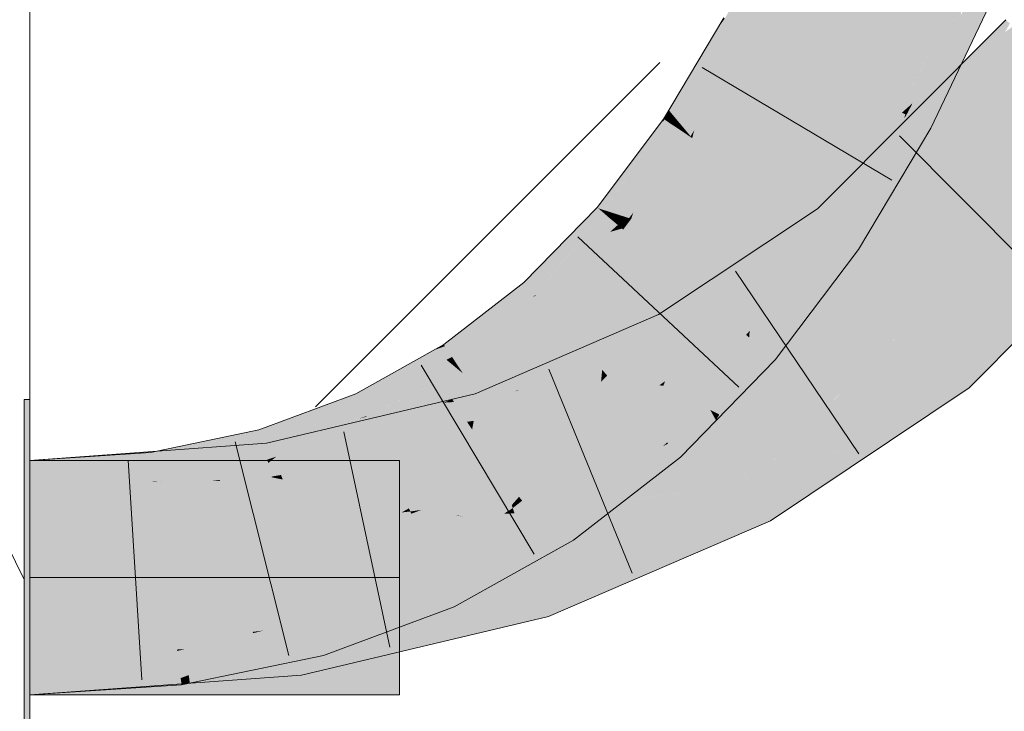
# Model space of a CAD drawing. Extents: x -620 to 3480, y 62 to 1102.
# Tile 207 of 256: x 245.592 to 246.641, y 771.112 to 771.85. Entities that reach past the tile are written whole.
import ezdxf
from ezdxf.lldxf.tags import DXFTag

# ---------------------------------------------------------------- set-up
doc = ezdxf.new("R2010")
doc.units = 0
doc.layers.get('0').update_dxf_attribs({"lineweight": 13})
doc.layers.add('E_Detail_Linie_Text_Bem', color=7, linetype='Continuous', lineweight=13)
for name, color, linetype, lineweight, true_color in [('E_Detail_Wandschraffur', 7, 'Continuous', 5, 0xc0c0c0), ('E_Leerrohr 25-A06G9STU8I', 7, 'Continuous', 9, 0xff8000), ('E_Leerrohr 25-Shading', 7, 'Continuous', 9, 0xff8000)]:
    doc.layers.add(name, color=color, linetype=linetype, lineweight=lineweight, true_color=true_color)
tags = doc.linetypes.add('fein_strichliert', pattern=[4, 1, -2, 1]).pattern_tags.tags
tags[8:9] = [DXFTag(74, 4), DXFTag(75, 0), DXFTag(340, '0'), DXFTag(46, 0.0), DXFTag(50, 0.0), DXFTag(44, 0.0), DXFTag(45, 0.0)]
tags[6:7] = [DXFTag(74, 4), DXFTag(75, 0), DXFTag(340, '0'), DXFTag(46, 0.0), DXFTag(50, 0.0), DXFTag(44, 0.0), DXFTag(45, 0.0)]
tags[4:5] = [DXFTag(74, 4), DXFTag(75, 0), DXFTag(340, '0'), DXFTag(46, 0.0), DXFTag(50, 0.0), DXFTag(44, 0.0), DXFTag(45, 0.0)]
tags = doc.linetypes.add('STRICHPUNKT2-A06G9STV8I', pattern=[12.7, 6.35, -3.175, 0, -3.175]).pattern_tags.tags
tags[10:11] = [DXFTag(74, 4), DXFTag(75, 0), DXFTag(340, '0'), DXFTag(46, 0.0), DXFTag(50, 0.0), DXFTag(44, 0.0), DXFTag(45, 0.0)]
tags[8:9] = [DXFTag(74, 4), DXFTag(75, 0), DXFTag(340, '0'), DXFTag(46, 0.0), DXFTag(50, 0.0), DXFTag(44, 0.0), DXFTag(45, 0.0)]
tags[6:7] = [DXFTag(74, 4), DXFTag(75, 0), DXFTag(340, '0'), DXFTag(46, 0.0), DXFTag(50, 0.0), DXFTag(44, 0.0), DXFTag(45, 0.0)]
tags[4:5] = [DXFTag(74, 4), DXFTag(75, 0), DXFTag(340, '0'), DXFTag(46, 0.0), DXFTag(50, 0.0), DXFTag(44, 0.0), DXFTag(45, 0.0)]

# ---------------------------------------------------------------- blocks, each defined once
blk = doc.blocks.new('Shading-A06G9SG58I', base_point=(245.9355, 771.2183))
at = {"layer": 'E_Leerrohr 25-Shading', "color": 43, "true_color": 0xd7ab7f}
for points in [[(246.3515, 771.847), (246.3591, 771.843), (246.408, 771.949), (246.4185, 771.9528)], [(246.4185, 771.9528), (246.3591, 771.843), (246.426, 771.9556), (246.365, 771.8398)], [(246.426, 771.9556), (246.365, 771.8398), (246.4309, 771.9573), (246.3695, 771.8375)], [(246.4309, 771.9573), (246.3695, 771.8375), (246.4337, 771.9584), (246.3729, 771.8356)], [(246.3729, 771.8356), (246.3749, 771.8345), (246.4337, 771.9584)], [(246.408, 771.949), (246.3965, 771.9448), (246.3515, 771.847), (246.3437, 771.8512)], [(246.5964, 771.8891), (246.5955, 771.8873), (246.5534, 771.7787), (246.5439, 771.761)], [(246.5958, 771.8721), (246.5964, 771.8891), (246.5846, 771.8446), (246.5952, 771.8862)], [(246.5379, 771.7556), (246.5439, 771.761), (246.5446, 771.7801), (246.5955, 771.8873)], [(246.5952, 771.8862), (246.5534, 771.7787), (246.5846, 771.8446), (246.5719, 771.813)], [(246.5945, 771.8005), (246.6243, 771.8772), (246.5952, 771.8549), (246.6095, 771.8835)], [(246.5958, 771.8721), (246.5719, 771.8132), (246.5952, 771.8565)], [(246.628, 771.8756), (246.6243, 771.8772), (246.595, 771.8013), (246.5945, 771.8005)], [(246.628, 771.8756), (246.595, 771.8013), (246.6301, 771.8748), (246.5954, 771.8018)], [(246.2839, 771.7532), (246.3418, 771.8486), (246.3357, 771.8401)], [(246.2839, 771.7532), (246.2845, 771.7526), (246.3418, 771.8486), (246.3354, 771.8244)], [(246.3354, 771.8244), (246.3289, 771.7996), (246.3515, 771.847), (246.3591, 771.843)], [(246.3515, 771.847), (246.3437, 771.8512), (246.3354, 771.8244), (246.3418, 771.8486)], [(246.3418, 771.8486), (246.3426, 771.8517), (246.3357, 771.8401)], [(246.3437, 771.8512), (246.3426, 771.8517), (246.3418, 771.8486)], [(246.5932, 771.7987), (246.5952, 771.8549), (246.552, 771.7402), (246.5408, 771.7462)], [(246.5719, 771.8132), (246.562, 771.7886), (246.5952, 771.8565), (246.5952, 771.8549)], [(246.5945, 771.8005), (246.5952, 771.8549), (246.5932, 771.7987)], [(246.5943, 771.8007), (246.646, 771.8433), (246.6429, 771.8495), (246.6474, 771.8458)], [(246.3695, 771.8375), (246.3187, 771.7609), (246.3729, 771.8356), (246.3144, 771.7449)], [(246.365, 771.8398), (246.3233, 771.7786), (246.3695, 771.8375), (246.3187, 771.7609)], [(246.3591, 771.843), (246.3289, 771.7996), (246.365, 771.8398), (246.3233, 771.7786)], [(246.5943, 771.8007), (246.593, 771.7994), (246.646, 771.8433), (246.6421, 771.8362)], [(246.651, 771.843), (246.6195, 771.8193), (246.6713, 771.8265), (246.6114, 771.8057)], [(246.311, 771.7318), (246.3088, 771.7235), (246.3749, 771.8345)], [(246.3729, 771.8356), (246.3144, 771.7449), (246.3749, 771.8345), (246.311, 771.7318)], [(246.6713, 771.8265), (246.6114, 771.8057), (246.6709, 771.826), (246.5645, 771.7275)], [(246.6709, 771.826), (246.6134, 771.7728), (246.6327, 771.7876)], [(246.3354, 771.8244), (246.2845, 771.7526), (246.3289, 771.7996), (246.2909, 771.7449)], [(246.6195, 771.8193), (246.593, 771.7994), (246.6114, 771.8057)], [(246.6114, 771.8057), (246.593, 771.7994), (246.5645, 771.7275), (246.4995, 771.6673)], [(246.5534, 771.7787), (246.5408, 771.7462), (246.5719, 771.813), (246.562, 771.7886)], [(246.3289, 771.7996), (246.2909, 771.7449), (246.3233, 771.7786), (246.2962, 771.7386)], [(246.4424, 771.648), (246.4583, 771.6292), (246.593, 771.7994), (246.4995, 771.6673)], [(246.5633, 771.7343), (246.5932, 771.7971), (246.552, 771.7402), (246.5932, 771.7987)], [(246.5945, 771.8005), (246.5932, 771.7971), (246.595, 771.8013), (246.5936, 771.798)], [(246.5932, 771.7971), (246.5945, 771.8005), (246.5932, 771.7987)], [(246.595, 771.8013), (246.5936, 771.798), (246.5954, 771.8018)], [(246.6134, 771.7728), (246.4995, 771.6673), (246.6327, 771.7876), (246.466, 771.6201)], [(246.3233, 771.7786), (246.2962, 771.7386), (246.3187, 771.7609), (246.3005, 771.7335)], [(246.5445, 771.78), (246.531, 771.7515), (246.5324, 771.7507)], [(246.5324, 771.7507), (246.5379, 771.7556), (246.5445, 771.78), (246.5446, 771.7801)], [(246.5371, 771.7482), (246.5408, 771.7462), (246.5534, 771.7787)], [(246.2839, 771.7532), (246.2784, 771.7439), (246.2792, 771.7434)], [(246.2845, 771.7526), (246.2839, 771.7532), (246.2819, 771.749)], [(246.2819, 771.749), (246.2909, 771.7449), (246.2845, 771.7526)], [(246.3187, 771.7609), (246.3005, 771.7335), (246.3144, 771.7449), (246.3042, 771.729)], [(246.5379, 771.7556), (246.5324, 771.7507), (246.536, 771.7488)], [(246.5371, 771.7482), (246.5439, 771.761), (246.536, 771.7488), (246.5379, 771.7556)], [(246.2086, 771.6487), (246.2784, 771.7439), (246.2419, 771.6954)], [(246.2086, 771.6487), (246.2159, 771.6464), (246.2784, 771.7439), (246.2773, 771.7404)], [(246.2864, 771.7385), (246.2792, 771.7434), (246.2712, 771.7217), (246.2773, 771.7404)], [(246.2792, 771.7434), (246.2784, 771.7439), (246.2773, 771.7404)], [(246.2819, 771.749), (246.2792, 771.7434), (246.2909, 771.7449), (246.2864, 771.7385)], [(246.2909, 771.7449), (246.2864, 771.7385), (246.2962, 771.7386), (246.2931, 771.7341)], [(246.3144, 771.7449), (246.3042, 771.729), (246.311, 771.7318), (246.3071, 771.7255)], [(246.485, 771.654), (246.5408, 771.7462), (246.457, 771.6241), (246.5371, 771.7482)], [(246.5083, 771.7036), (246.531, 771.7515), (246.4797, 771.6594), (246.4831, 771.6691)], [(246.4831, 771.6691), (246.531, 771.7515), (246.4848, 771.674)], [(246.5408, 771.7462), (246.4851, 771.6541), (246.552, 771.7402)], [(246.531, 771.7515), (246.5083, 771.7036), (246.5324, 771.7507)], [(246.5324, 771.7507), (246.5083, 771.7036), (246.536, 771.7488), (246.5346, 771.7443)], [(246.5346, 771.7443), (246.5371, 771.7482), (246.536, 771.7488)], [(246.2773, 771.7404), (246.2494, 771.6976), (246.2712, 771.7217)], [(246.2931, 771.7341), (246.265, 771.7025), (246.2985, 771.7305), (246.2596, 771.6858)], [(246.2712, 771.7217), (246.265, 771.7025), (246.2864, 771.7385), (246.2931, 771.7341)], [(246.2962, 771.7386), (246.2931, 771.7341), (246.3005, 771.7335), (246.2985, 771.7305)], [(246.3005, 771.7335), (246.2985, 771.7305), (246.3042, 771.729), (246.3031, 771.7274)], [(246.3071, 771.7255), (246.3088, 771.7235), (246.311, 771.7318)], [(246.4851, 771.6541), (246.4641, 771.6194), (246.5633, 771.7343), (246.486, 771.6047)], [(246.4851, 771.6541), (246.5633, 771.7343), (246.552, 771.7402)], [(246.2712, 771.7217), (246.2494, 771.6976), (246.265, 771.7025), (246.2181, 771.6497)], [(246.2461, 771.6441), (246.2439, 771.6375), (246.3088, 771.7235)], [(246.3067, 771.7249), (246.2498, 771.6556), (246.3088, 771.7235), (246.2461, 771.6441)], [(246.3031, 771.7274), (246.2544, 771.6699), (246.3067, 771.7249), (246.2498, 771.6556)], [(246.2985, 771.7305), (246.2596, 771.6858), (246.3031, 771.7274), (246.2544, 771.6699)], [(246.3042, 771.729), (246.3031, 771.7274), (246.3071, 771.7255), (246.3067, 771.7249)], [(246.3067, 771.7249), (246.3088, 771.7235), (246.3071, 771.7255)], [(246.604, 771.4573), (246.8088, 771.7154), (246.5803, 771.4852)], [(246.604, 771.4573), (246.6159, 771.4692), (246.8088, 771.7154), (246.8093, 771.715)], [(246.265, 771.7025), (246.2181, 771.6497), (246.2233, 771.644), (246.2159, 771.6464)], [(246.265, 771.7025), (246.2233, 771.644), (246.2596, 771.6858)], [(246.2419, 771.6954), (246.2074, 771.6497), (246.2086, 771.6487)], [(246.2596, 771.6858), (246.2233, 771.644), (246.2544, 771.6699), (246.2305, 771.6417)], [(246.2544, 771.6699), (246.2305, 771.6417), (246.2498, 771.6556), (246.2368, 771.6397)], [(246.4556, 771.6251), (246.457, 771.6241), (246.4848, 771.674), (246.475, 771.6552)], [(246.4831, 771.6691), (246.475, 771.6552), (246.4797, 771.6594), (246.4668, 771.6393)], [(246.4848, 771.674), (246.475, 771.6552), (246.4848, 771.674), (246.4831, 771.6691)], [(246.4583, 771.6292), (246.466, 771.6201), (246.4995, 771.6673)], [(246.7693, 771.6641), (246.6159, 771.4692), (246.7132, 771.5673)], [(246.2086, 771.6487), (246.2074, 771.6497), (246.1307, 771.5681), (246.1295, 771.5696)], [(246.2143, 771.6439), (246.2086, 771.6487), (246.1388, 771.5591), (246.1307, 771.5681)], [(246.2159, 771.6464), (246.2086, 771.6487), (246.2143, 771.6439)], [(246.2498, 771.6556), (246.2368, 771.6397), (246.2461, 771.6441), (246.2415, 771.6382)], [(246.4583, 771.6292), (246.4424, 771.648), (246.2768, 771.5283), (246.273, 771.5354)], [(246.475, 771.6552), (246.457, 771.6241), (246.4668, 771.6393)], [(246.485, 771.654), (246.457, 771.6241), (246.4602, 771.622)], [(246.4641, 771.6194), (246.485, 771.654), (246.4602, 771.622)], [(246.1388, 771.5591), (246.1415, 771.5561), (246.2143, 771.6439), (246.2144, 771.6438)], [(246.2144, 771.6438), (246.1901, 771.6145), (246.2193, 771.6395)], [(246.2193, 771.6395), (246.1901, 771.6145), (246.2248, 771.6349), (246.207, 771.6194)], [(246.2143, 771.6439), (246.2193, 771.6395), (246.2159, 771.6464), (246.2233, 771.644)], [(246.2233, 771.644), (246.2193, 771.6395), (246.2305, 771.6417), (246.2248, 771.6349)], [(246.2305, 771.6417), (246.2248, 771.6349), (246.2368, 771.6397), (246.2295, 771.6309)], [(246.2368, 771.6397), (246.2295, 771.6309), (246.2415, 771.6382), (246.2331, 771.6277)], [(246.2331, 771.6277), (246.2339, 771.6271), (246.2415, 771.6382), (246.2439, 771.6375)], [(246.2339, 771.6271), (246.2352, 771.6259), (246.2439, 771.6375)], [(246.2415, 771.6382), (246.2439, 771.6375), (246.2461, 771.6441)], [(246.2339, 771.6271), (246.142, 771.5555), (246.2352, 771.6259), (246.1519, 771.5445)], [(246.1714, 771.5784), (246.2339, 771.6271), (246.1759, 771.5825)], [(246.1759, 771.5825), (246.2339, 771.6271), (246.2213, 771.6235)], [(246.2248, 771.6349), (246.207, 771.6194), (246.2295, 771.6309), (246.2213, 771.6235)], [(246.2213, 771.6235), (246.2339, 771.6271), (246.2295, 771.6309)], [(246.2768, 771.5283), (246.2863, 771.5109), (246.4583, 771.6292), (246.466, 771.6201)], [(246.1415, 771.5561), (246.1759, 771.5825), (246.207, 771.6194), (246.2213, 771.6235)], [(246.1415, 771.5561), (246.207, 771.6194), (246.1596, 771.5778)], [(246.1519, 771.5445), (246.1539, 771.5423), (246.2352, 771.6259)], [(246.207, 771.6194), (246.1901, 771.6145), (246.1596, 771.5778)], [(246.3695, 771.511), (246.4641, 771.6194), (246.4079, 771.5618), (246.4602, 771.622)], [(246.4641, 771.6194), (246.3695, 771.511), (246.3783, 771.5035)], [(246.3783, 771.5035), (246.3973, 771.4872), (246.4641, 771.6194), (246.486, 771.6047)], [(246.4079, 771.5618), (246.4602, 771.622), (246.4426, 771.6058), (246.4599, 771.6222)], [(246.4569, 771.6242), (246.4556, 771.6251), (246.4371, 771.6005)], [(246.4424, 771.6057), (246.457, 771.6241), (246.4376, 771.6011), (246.4569, 771.6242)], [(246.4599, 771.6222), (246.457, 771.6241), (246.4426, 771.6058)], [(246.4371, 771.6005), (246.4065, 771.56), (246.4376, 771.6011), (246.4424, 771.6057)], [(246.142, 771.5555), (246.1714, 771.5784), (246.1415, 771.5561), (246.1759, 771.5825)], [(246.0442, 771.5033), (246.1193, 771.5435), (246.1307, 771.5681), (246.1388, 771.5591)], [(246.0442, 771.5033), (246.1307, 771.5681), (246.0731, 771.5258)], [(246.1307, 771.5681), (246.1295, 771.5696), (246.0731, 771.5258)], [(246.1519, 771.5445), (246.142, 771.5555), (246.0529, 771.4902), (246.1172, 771.5417)], [(246.1193, 771.5435), (246.1172, 771.5417), (246.1392, 771.5541), (246.139, 771.5539)], [(246.1388, 771.5591), (246.1193, 771.5435), (246.1415, 771.5561), (246.1392, 771.5541)], [(246.139, 771.5539), (246.142, 771.5555), (246.1392, 771.5541)], [(246.1392, 771.5541), (246.142, 771.5555), (246.1415, 771.5561)], [(246.3695, 771.511), (246.4079, 771.5618), (246.4065, 771.56)], [(246.0453, 771.5017), (246.1172, 771.5417), (246.0442, 771.5033), (246.1193, 771.5435)], [(246.1519, 771.5445), (246.0529, 771.4902), (246.0594, 771.4803)], [(246.1519, 771.5445), (246.0594, 771.4803), (246.1539, 771.5423), (246.0626, 771.4755)], [(246.1172, 771.5417), (246.0453, 771.5017), (246.0529, 771.4902)], [(246.0626, 771.4755), (246.0644, 771.4728), (246.1539, 771.5423)], [(246.2768, 771.5283), (246.273, 771.5354), (246.2065, 771.5067)], [(246.2768, 771.5283), (246.0775, 771.4509), (246.2863, 771.5109), (246.16, 771.4673)], [(246.0775, 771.4509), (246.2768, 771.5283), (246.2065, 771.5067)], [(246.0442, 771.5033), (246.034, 771.4976), (246.0453, 771.5017)], [(246.0529, 771.4902), (246.0453, 771.5017), (246.047, 771.4871), (246.034, 771.4976)], [(246.2863, 771.5109), (246.16, 771.4673), (246.2904, 771.5032), (246.2379, 771.4828)], [(246.2379, 771.4828), (246.2478, 771.4847), (246.2904, 771.5032), (246.2905, 771.5032)], [(246.3651, 771.4891), (246.3695, 771.511), (246.2822, 771.399), (246.2718, 771.4106)], [(246.3973, 771.4872), (246.3783, 771.5035), (246.3562, 771.4449), (246.3651, 771.4891)], [(246.3783, 771.5035), (246.3695, 771.511), (246.3651, 771.4891)], [(246.047, 771.4871), (246.034, 771.4976), (245.9564, 771.4382), (245.9505, 771.4509)], [(246.0594, 771.4803), (246.0529, 771.4902), (246.0567, 771.4791), (246.047, 771.4871)], [(245.9583, 771.4341), (246.0567, 771.4791), (245.9564, 771.4382), (246.047, 771.4871)], [(246.0594, 771.4803), (246.0567, 771.4791), (246.0626, 771.4755), (246.0616, 771.475)], [(246.0799, 771.4436), (246.0864, 771.4238), (246.2347, 771.4816)], [(246.0864, 771.4238), (246.0889, 771.4161), (246.2347, 771.4816), (246.2478, 771.4847)], [(246.2379, 771.4828), (246.16, 771.4673), (246.1236, 771.4543), (246.1234, 771.4547)], [(246.2379, 771.4828), (246.1236, 771.4543), (246.2347, 771.4816)], [(246.2347, 771.4816), (246.2478, 771.4847), (246.2379, 771.4828)], [(246.3562, 771.4449), (246.3651, 771.4891), (246.2832, 771.3978), (246.2822, 771.399)], [(246.4731, 771.3947), (246.5803, 771.4852), (246.4596, 771.4045)], [(246.4731, 771.3947), (246.5855, 771.4449), (246.5803, 771.4852), (246.604, 771.4573)], [(245.9617, 771.4265), (246.0616, 771.475), (246.0261, 771.4651), (246.0567, 771.4791)], [(246.0616, 771.475), (245.99, 771.4402), (245.9644, 771.4208), (245.9633, 771.4233)], [(246.0616, 771.475), (245.9644, 771.4208), (246.0644, 771.4728)], [(245.9644, 771.4208), (245.9659, 771.4176), (246.0644, 771.4728)], [(246.0616, 771.475), (246.0644, 771.4728), (246.0626, 771.4755)], [(246.0261, 771.4651), (245.9583, 771.4341), (245.9615, 771.4271)], [(245.9617, 771.4265), (246.0261, 771.4651), (245.9615, 771.4271)], [(246.0799, 771.4436), (246.1197, 771.4534), (246.0775, 771.4509), (246.16, 771.4673)], [(245.9196, 771.4265), (245.9505, 771.4509), (245.8949, 771.4186), (245.9345, 771.4449)], [(245.9564, 771.4382), (245.9505, 771.4509), (245.9196, 771.4265)], [(246.0775, 771.4509), (246.053, 771.4451), (246.0799, 771.4436), (246.055, 771.4421)], [(246.1234, 771.4547), (246.1197, 771.4534), (246.1236, 771.4543)], [(245.9345, 771.4449), (245.8469, 771.4123), (245.8531, 771.3907)], [(246.0523, 771.4449), (245.8552, 771.3982), (245.86, 771.3657)], [(245.9155, 771.4232), (245.9583, 771.4341), (245.9196, 771.4265), (245.9564, 771.4382)], [(246.0443, 771.4415), (246.0439, 771.4414), (245.9535, 771.4022), (245.9452, 771.4008)], [(246.076, 771.4221), (246.0799, 771.4436), (245.9535, 771.4022), (246.0443, 771.4415)], [(245.99, 771.4402), (245.9617, 771.4265), (245.9633, 771.4233)], [(246.0443, 771.4415), (246.0523, 771.4449), (246.0439, 771.4414)], [(246.053, 771.4451), (246.0523, 771.4449), (246.055, 771.4421), (246.0443, 771.4415)], [(246.0864, 771.4238), (246.0799, 771.4436), (246.076, 771.4221)], [(246.2832, 771.3978), (246.2962, 771.3833), (246.3562, 771.4449)], [(246.3747, 771.3478), (246.3829, 771.3328), (246.5855, 771.4449), (246.4883, 771.3799)], [(246.3747, 771.3478), (246.5855, 771.4449), (246.3877, 771.3565)], [(245.897, 771.4086), (245.9536, 771.4243), (245.9583, 771.4341), (245.9615, 771.4271)], [(245.897, 771.4086), (245.9583, 771.4341), (245.9155, 771.4232)], [(245.9536, 771.4243), (245.9617, 771.4265), (245.9615, 771.4271)], [(245.8656, 771.3839), (245.857, 771.3771), (245.9659, 771.4176)], [(245.9659, 771.4176), (245.866, 771.3842), (245.8656, 771.3839)], [(245.9659, 771.4176), (245.9644, 771.4208), (245.866, 771.3842), (245.9345, 771.4117)], [(245.897, 771.4086), (245.9155, 771.4232), (245.8679, 771.4006), (245.8935, 771.4177)], [(245.9617, 771.4265), (245.897, 771.4086), (245.9345, 771.4117), (245.8798, 771.3951)], [(245.8935, 771.4177), (245.9155, 771.4232), (245.8949, 771.4186), (245.9196, 771.4265)], [(245.9617, 771.4265), (245.9345, 771.4117), (245.9633, 771.4233)], [(245.9345, 771.4117), (245.9644, 771.4208), (245.9633, 771.4233)], [(245.9455, 771.3987), (246.0689, 771.421), (245.9535, 771.4022)], [(245.9455, 771.3987), (246.0742, 771.4126), (246.0689, 771.421), (246.0743, 771.4128)], [(246.0743, 771.4128), (246.076, 771.4221), (246.0689, 771.421)], [(246.0889, 771.4161), (246.0864, 771.4238), (246.0743, 771.4132), (246.076, 771.4221)], [(245.7673, 771.3622), (245.8469, 771.4123), (245.7359, 771.3559), (245.7316, 771.3882)], [(245.7827, 771.3654), (245.8531, 771.3907), (245.7673, 771.3622), (245.8469, 771.4123)], [(245.9345, 771.4117), (245.8798, 771.3951), (245.866, 771.3842)], [(245.8679, 771.4006), (245.8798, 771.3951), (245.897, 771.4086)], [(246.0682, 771.4119), (245.9455, 771.3987), (245.9751, 771.3934), (245.916, 771.3859)], [(246.014, 771.3983), (246.0742, 771.4126), (246.0125, 771.4009), (246.0682, 771.4119)], [(246.0742, 771.4126), (246.0889, 771.4161), (246.0743, 771.4132)], [(246.2239, 771.3676), (246.2718, 771.4106), (246.2501, 771.3937)], [(246.2239, 771.3676), (246.2773, 771.3948), (246.2718, 771.4106), (246.2822, 771.399)], [(245.8552, 771.3982), (245.7977, 771.394), (245.7994, 771.386)], [(245.8047, 771.3619), (245.86, 771.3657), (245.7994, 771.386), (245.8552, 771.3982)], [(245.8679, 771.4006), (245.8531, 771.3907), (245.8798, 771.3951), (245.8541, 771.3873)], [(246.0139, 771.3983), (245.916, 771.3859), (245.9484, 771.3828), (245.8877, 771.3737)], [(245.9455, 771.3987), (245.9382, 771.3979), (245.916, 771.3859), (245.906, 771.3847)], [(245.9452, 771.4008), (245.9382, 771.3979), (245.9535, 771.4022), (245.9455, 771.3987)], [(245.9751, 771.3934), (246.0139, 771.3983), (246.0125, 771.4009), (246.014, 771.3983)], [(246.2021, 771.3565), (246.2962, 771.3833), (246.2832, 771.3978)], [(246.2773, 771.3948), (246.2832, 771.3978), (246.2822, 771.399)], [(246.3877, 771.3565), (246.4731, 771.3947), (246.4596, 771.4045)], [(245.7977, 771.394), (245.6028, 771.3799), (245.6604, 771.3558), (245.6028, 771.355)], [(245.7316, 771.3882), (245.6028, 771.3799), (245.7359, 771.3558), (245.6028, 771.355)], [(245.7977, 771.394), (245.6604, 771.3558), (245.7994, 771.386)], [(245.731, 771.3569), (245.8047, 771.3619), (245.6604, 771.3558), (245.7994, 771.386)], [(245.8541, 771.3873), (245.8383, 771.3854), (245.856, 771.3807), (245.8043, 771.3732)], [(245.8531, 771.3907), (245.8383, 771.3854), (245.8541, 771.3873)], [(245.8798, 771.3951), (245.8541, 771.3873), (245.8656, 771.3839), (245.856, 771.3807)], [(245.916, 771.3859), (245.906, 771.3847), (245.8877, 771.3737), (245.8745, 771.3717)], [(246.2501, 771.3937), (246.2021, 771.3565), (246.2239, 771.3676)], [(245.857, 771.3771), (245.8034, 771.3677), (245.7582, 771.3565), (245.7616, 771.3577)], [(245.857, 771.3771), (245.8561, 771.3802), (245.7754, 771.3627), (245.7827, 771.3654)], [(245.8561, 771.3802), (245.856, 771.3807), (245.7827, 771.3654), (245.8043, 771.3732)], [(245.856, 771.3807), (245.857, 771.3771), (245.8656, 771.3839)], [(245.9484, 771.3828), (245.8877, 771.3737), (245.8706, 771.3643), (245.8629, 771.363)], [(246.2962, 771.3833), (246.2021, 771.3565), (246.1678, 771.3167), (246.162, 771.3254)], [(246.2962, 771.3833), (246.1678, 771.3167), (246.2919, 771.3799)], [(246.1678, 771.3167), (246.1822, 771.2949), (246.2919, 771.3799)], [(246.3829, 771.3328), (246.3922, 771.3156), (246.4883, 771.3799)], [(245.8034, 771.3677), (245.7754, 771.3627), (245.7616, 771.3577)], [(245.7754, 771.3627), (245.7827, 771.3654), (245.7652, 771.3609), (245.7673, 771.3622)], [(245.8149, 771.3602), (245.86, 771.3657), (245.8052, 771.3598), (245.8047, 771.3619)], [(245.86, 771.3657), (245.8367, 771.3629), (245.8605, 771.3625)], [(245.8877, 771.3737), (245.8745, 771.3717), (245.8605, 771.3625), (245.86, 771.3657)], [(245.8877, 771.3737), (245.8605, 771.3625), (245.8629, 771.363)], [(245.8629, 771.363), (245.8606, 771.3619), (245.8706, 771.3643)], [(245.7433, 771.3571), (245.6604, 771.3558), (245.7438, 771.3535), (245.6028, 771.3433)], [(245.6028, 771.355), (245.6028, 771.3433), (245.7359, 771.3558), (245.7365, 771.352)], [(245.6028, 771.355), (245.6028, 771.3433), (245.6604, 771.3558)], [(245.8047, 771.3619), (245.731, 771.3569), (245.8052, 771.3598)], [(245.7432, 771.3574), (245.731, 771.3569), (245.7433, 771.3571)], [(245.7359, 771.3558), (245.7652, 771.3609), (245.7359, 771.3559), (245.7673, 771.3622)], [(245.7582, 771.3565), (245.7652, 771.3609), (245.7365, 771.352), (245.7359, 771.3558)], [(245.8149, 771.3602), (245.7432, 771.3574), (245.796, 771.3578), (245.7433, 771.3571)], [(245.796, 771.3578), (245.7433, 771.3571), (245.7853, 771.3565), (245.7438, 771.3535)], [(245.7652, 771.3609), (245.7582, 771.3565), (245.7754, 771.3627)], [(245.796, 771.3578), (245.7853, 771.3565), (245.8055, 771.358)], [(245.796, 771.3578), (245.8055, 771.358), (245.8053, 771.359)], [(245.8055, 771.358), (245.8474, 771.3615), (245.8053, 771.359), (245.8149, 771.3602)], [(245.8606, 771.3619), (245.8474, 771.3615), (245.8055, 771.358)], [(245.8474, 771.3615), (245.8605, 771.3625), (245.8149, 771.3602), (245.8367, 771.3629)], [(245.8606, 771.3619), (245.8605, 771.3625), (245.8474, 771.3615)], [(245.8605, 771.3625), (245.8606, 771.3619), (245.8629, 771.363)], [(246.3829, 771.3328), (246.3747, 771.3478), (246.2445, 771.2915)], [(246.1556, 771.2134), (246.3922, 771.3156), (246.2445, 771.2915), (246.3829, 771.3328)], [(246.162, 771.3254), (246.1014, 771.2915), (246.1678, 771.3167)], [(246.1014, 771.2915), (246.1822, 771.2949), (246.1678, 771.3167)], [(246.1014, 771.2915), (246.0399, 771.2571), (246.1822, 771.2949), (246.0552, 771.2239)], [(246.1556, 771.2134), (246.2445, 771.2915), (246.1442, 771.2482)], [(246.0399, 771.2571), (245.9355, 771.2183), (245.9158, 771.172), (245.9078, 771.1998)], [(246.0399, 771.2571), (245.9158, 771.172), (246.0552, 771.2239)], [(246.0426, 771.1866), (246.1556, 771.2134), (246.0264, 771.2202), (246.1442, 771.2482)], [(246.0182, 771.2183), (245.8869, 771.1871), (245.8901, 771.1655)], [(245.8923, 771.1509), (246.0182, 771.2183), (245.8901, 771.1655)], [(246.0182, 771.2183), (245.8923, 771.1509), (246.0264, 771.2202), (246.0426, 771.1866)], [(245.9355, 771.2183), (245.9057, 771.2072), (245.9078, 771.1998)], [(245.9078, 771.1998), (245.9057, 771.2072), (245.7724, 771.1509), (245.7685, 771.1785)], [(245.9078, 771.1998), (245.7723, 771.1509), (245.9158, 771.172), (245.7735, 771.1423)], [(245.8485, 771.1604), (245.8901, 771.1655), (245.8434, 771.184), (245.8869, 771.1871)], [(245.6028, 771.1665), (245.6028, 771.1299), (245.8434, 771.184), (245.8485, 771.1604)], [(245.7599, 771.1768), (245.6028, 771.1665), (245.7637, 771.1478), (245.6028, 771.1299)], [(245.7685, 771.1785), (245.7599, 771.1768), (245.7724, 771.1509), (245.7637, 771.1478)], [(245.6028, 771.1299), (245.8923, 771.1509), (245.8901, 771.1655)], [(245.6028, 771.1299), (245.7647, 771.1404), (245.7637, 771.1478)], [(245.7723, 771.1509), (245.7637, 771.1478), (245.7735, 771.1423), (245.7647, 771.1404)]]:
    blk.add_solid(points, dxfattribs=at)
at = {"layer": 'E_Leerrohr 25-Shading', "color": 31, "true_color": 0xfabd7f}
for points in [[(246.3749, 771.8345), (246.4529, 771.793), (246.4337, 771.9584), (246.515, 771.9237)], [(246.517, 771.9144), (246.515, 771.9237), (246.467, 771.7855), (246.4529, 771.793)], [(246.4787, 771.7793), (246.5205, 771.8971), (246.467, 771.7855), (246.517, 771.9144)], [(246.5347, 771.8278), (246.5577, 771.9056), (246.5262, 771.8693), (246.5404, 771.9129)], [(246.5766, 771.8975), (246.5577, 771.9056), (246.5445, 771.78), (246.5347, 771.8278)], [(246.4944, 771.771), (246.5262, 771.8693), (246.4787, 771.7793), (246.5205, 771.8971)], [(246.5445, 771.78), (246.5964, 771.8891), (246.5766, 771.8975)], [(246.5147, 771.7601), (246.5347, 771.8278), (246.4944, 771.771), (246.5262, 771.8693)], [(246.3934, 771.7776), (246.3749, 771.8345), (246.3244, 771.7131), (246.3088, 771.7235)], [(246.4255, 771.8076), (246.3749, 771.8345), (246.3934, 771.7776)], [(246.5445, 771.78), (246.5347, 771.8278), (246.531, 771.7515), (246.5147, 771.7601)], [(246.72, 771.7507), (246.7401, 771.7709), (246.6327, 771.7876), (246.6713, 771.8265)], [(246.4529, 771.793), (246.4255, 771.8076), (246.4112, 771.7229), (246.3934, 771.7776)], [(246.4653, 771.7467), (246.4529, 771.793), (246.4242, 771.6461), (246.3822, 771.6743)], [(246.4787, 771.7793), (246.4529, 771.793), (246.4653, 771.7467)], [(246.5232, 771.5526), (246.72, 771.7507), (246.466, 771.6201), (246.6327, 771.7876)], [(246.4112, 771.7229), (246.3934, 771.7776), (246.3602, 771.6891), (246.3244, 771.7131)], [(246.4736, 771.7158), (246.4944, 771.771), (246.4653, 771.7467), (246.4787, 771.7793)], [(246.5147, 771.7601), (246.4944, 771.771), (246.4848, 771.674), (246.4736, 771.7158)], [(246.5803, 771.4852), (246.8088, 771.7154), (246.5435, 771.5287), (246.7401, 771.7709)], [(246.4848, 771.674), (246.531, 771.7515), (246.5147, 771.7601)], [(246.4426, 771.6338), (246.4736, 771.7158), (246.4242, 771.6461), (246.4653, 771.7467)], [(246.5435, 771.5287), (246.7159, 771.7411), (246.5232, 771.5526), (246.72, 771.7507)], [(246.3244, 771.7131), (246.3088, 771.7235), (246.2462, 771.6367), (246.2439, 771.6375)], [(246.3602, 771.6891), (246.3822, 771.6743), (246.4112, 771.7229)], [(246.2727, 771.6283), (246.3602, 771.6891), (246.2462, 771.6367), (246.3244, 771.7131)], [(246.4848, 771.674), (246.4736, 771.7158), (246.4556, 771.6251), (246.4426, 771.6338)], [(246.3822, 771.6743), (246.3602, 771.6891), (246.333, 771.6091), (246.2727, 771.6283)], [(246.3162, 771.5566), (246.3584, 771.5264), (246.3822, 771.6743), (246.3717, 771.5389)], [(246.3162, 771.5566), (246.3822, 771.6743), (246.333, 771.6091)], [(246.3717, 771.5389), (246.4215, 771.5859), (246.3822, 771.6743), (246.4426, 771.6338)], [(246.2439, 771.6375), (246.2352, 771.6259), (246.333, 771.6091), (246.3024, 771.5685)], [(246.4215, 771.5859), (246.4371, 771.6005), (246.4426, 771.6338), (246.4556, 771.6251)], [(246.1539, 771.5423), (246.2129, 771.4764), (246.2352, 771.6259), (246.3024, 771.5685)], [(246.3376, 771.4288), (246.5232, 771.5526), (246.2905, 771.5032), (246.466, 771.6201)], [(246.333, 771.6091), (246.3024, 771.5685), (246.3162, 771.5566)], [(246.4065, 771.56), (246.4371, 771.6005), (246.3701, 771.518), (246.3717, 771.5389)], [(246.3024, 771.5685), (246.2129, 771.4764), (246.2182, 771.4704)], [(246.2182, 771.4704), (246.3162, 771.5566), (246.3024, 771.5685)], [(246.2182, 771.4704), (246.2739, 771.4601), (246.3162, 771.5566), (246.28, 771.4643)], [(246.3037, 771.4807), (246.3551, 771.5233), (246.28, 771.4643), (246.3162, 771.5566)], [(246.3584, 771.5264), (246.3162, 771.5566), (246.3551, 771.5233)], [(246.3701, 771.518), (246.3695, 771.511), (246.4065, 771.56)], [(246.3346, 771.423), (246.5232, 771.5526), (246.3376, 771.4288)], [(246.5232, 771.5526), (246.3346, 771.423), (246.3469, 771.4077)], [(246.5435, 771.5287), (246.5232, 771.5526), (246.3809, 771.3651), (246.3469, 771.4077)], [(246.0644, 771.4728), (246.1132, 771.3991), (246.1539, 771.5423), (246.2129, 771.4764)], [(246.3584, 771.5264), (246.3701, 771.518), (246.3717, 771.5389)], [(246.3663, 771.5137), (246.3551, 771.5233), (246.2628, 771.4206), (246.278, 771.4594)], [(246.3663, 771.5137), (246.3701, 771.518), (246.3551, 771.5233), (246.3584, 771.5264)], [(246.5435, 771.5287), (246.4679, 771.4526), (246.5803, 771.4852), (246.4596, 771.4045)], [(246.3663, 771.5137), (246.2628, 771.4206), (246.2685, 771.4142)], [(246.2685, 771.4142), (246.2718, 771.4106), (246.3663, 771.5137), (246.3695, 771.511)], [(246.3695, 771.511), (246.3701, 771.518), (246.3663, 771.5137)], [(246.3281, 771.4337), (246.2905, 771.5032), (246.2478, 771.4847)], [(246.3376, 771.4288), (246.2905, 771.5032), (246.3281, 771.4337)], [(246.0889, 771.4161), (246.106, 771.3642), (246.2478, 771.4847), (246.1243, 771.3411)], [(246.2478, 771.4847), (246.1243, 771.3411), (246.3326, 771.4255), (246.1276, 771.3369)], [(246.2478, 771.4847), (246.3326, 771.4255), (246.3281, 771.4337)], [(246.278, 771.4594), (246.3037, 771.4807), (246.28, 771.4643)], [(245.9659, 771.4176), (246.0029, 771.3373), (246.0644, 771.4728), (246.1132, 771.3991)], [(246.2129, 771.4764), (246.1132, 771.3991), (246.1181, 771.3917)], [(246.1271, 771.3781), (246.2117, 771.4638), (246.1181, 771.3917), (246.2129, 771.4764)], [(246.2182, 771.4704), (246.2129, 771.4764), (246.2117, 771.4638)], [(246.2182, 771.4704), (246.2117, 771.4638), (246.2452, 771.4403), (246.2296, 771.4311)], [(246.2739, 771.4601), (246.2182, 771.4704), (246.2452, 771.4403)], [(246.2076, 771.4182), (246.2117, 771.4638), (246.1307, 771.3727), (246.1271, 771.3781)], [(246.2296, 771.4311), (246.2117, 771.4638), (246.2076, 771.4182)], [(246.2494, 771.4356), (246.278, 771.4594), (246.2452, 771.4403), (246.2739, 771.4601)], [(246.2628, 771.4206), (246.278, 771.4594), (246.2494, 771.4356)], [(246.2739, 771.4601), (246.278, 771.4594), (246.28, 771.4643)], [(246.4679, 771.4526), (246.3809, 771.3651), (246.4596, 771.4045), (246.3877, 771.3565)], [(246.2296, 771.4311), (246.2335, 771.4241), (246.2452, 771.4403), (246.2494, 771.4356)], [(246.2064, 771.4047), (246.2335, 771.4241), (246.2076, 771.4182), (246.2296, 771.4311)], [(246.2335, 771.4241), (246.2501, 771.3937), (246.2494, 771.4356), (246.2628, 771.4206)], [(246.3326, 771.4255), (246.3376, 771.4288), (246.3281, 771.4337)], [(246.3326, 771.4255), (246.3346, 771.423), (246.3376, 771.4288)], [(245.9659, 771.4176), (245.857, 771.3771), (245.9559, 771.3199), (245.8674, 771.3409)], [(245.9659, 771.4176), (245.9559, 771.3199), (246.0029, 771.3373)], [(246.1176, 771.329), (246.1194, 771.3236), (246.1276, 771.3369), (246.3326, 771.4255)], [(246.3326, 771.4255), (246.1194, 771.3236), (246.1523, 771.3276)], [(246.1408, 771.3575), (246.2064, 771.4047), (246.1307, 771.3727), (246.2076, 771.4182)], [(246.3326, 771.4255), (246.1523, 771.3276), (246.3343, 771.4224), (246.2835, 771.3432)], [(246.2021, 771.3565), (246.2501, 771.3937), (246.2064, 771.4047), (246.2335, 771.4241)], [(246.2685, 771.4142), (246.2628, 771.4206), (246.2536, 771.4011)], [(246.3343, 771.4224), (246.3071, 771.3801), (246.3437, 771.405)], [(246.3346, 771.423), (246.3326, 771.4255), (246.3343, 771.4224)], [(246.3346, 771.423), (246.3343, 771.4224), (246.3469, 771.4077), (246.3437, 771.405)], [(246.0742, 771.4126), (246.0139, 771.3983), (246.106, 771.3642), (246.0337, 771.3636)], [(246.106, 771.3642), (246.0889, 771.4161), (246.0742, 771.4126)], [(246.2501, 771.3937), (246.2718, 771.4106), (246.2536, 771.4011), (246.2685, 771.4142)], [(246.3437, 771.405), (246.3709, 771.3549), (246.3469, 771.4077), (246.3809, 771.3651)], [(246.0337, 771.3636), (246.0139, 771.3983), (245.958, 771.3629), (245.9484, 771.3828)], [(246.0029, 771.3373), (246.0069, 771.3287), (246.1132, 771.3991)], [(246.0069, 771.3287), (246.0084, 771.3254), (246.1132, 771.3991)], [(246.0084, 771.3254), (246.0636, 771.3499), (246.1132, 771.3991), (246.1181, 771.3917)], [(246.1482, 771.3462), (246.2021, 771.3565), (246.1408, 771.3575), (246.2064, 771.4047)], [(246.3071, 771.3801), (246.2835, 771.3432), (246.3437, 771.405), (246.3715, 771.3537)], [(246.0636, 771.3499), (246.1271, 771.3781), (246.1181, 771.3917)], [(245.857, 771.3771), (245.7582, 771.3565), (245.8674, 771.3409)], [(245.958, 771.3629), (245.9484, 771.3828), (245.8715, 771.3621), (245.8706, 771.3643)], [(246.0636, 771.3499), (246.0482, 771.3381), (246.1271, 771.3781), (246.065, 771.3446)], [(246.1271, 771.3781), (246.065, 771.3446), (246.1082, 771.3615), (246.1071, 771.361)], [(246.1271, 771.3781), (246.1081, 771.3615), (246.1307, 771.3727)], [(245.8706, 771.3643), (245.8606, 771.3619), (245.8715, 771.3621)], [(246.106, 771.3642), (246.0337, 771.3636), (246.065, 771.3199), (246.0577, 771.3214)], [(246.106, 771.3642), (246.065, 771.3199), (246.1165, 771.3322)], [(246.106, 771.3642), (246.1165, 771.3322), (246.1243, 771.3411)], [(246.1081, 771.3615), (246.1408, 771.3575), (246.1307, 771.3727)], [(246.3709, 771.3549), (246.3715, 771.3537), (246.3809, 771.3651), (246.3877, 771.3565)], [(245.6028, 771.2549), (245.7853, 771.3565), (245.6028, 771.3433)], [(245.7853, 771.3565), (245.6028, 771.2549), (245.8061, 771.3555), (245.8245, 771.271)], [(245.7582, 771.3565), (245.7365, 771.352), (245.8814, 771.2922), (245.7482, 771.2643)], [(245.7582, 771.3565), (245.8814, 771.2922), (245.8674, 771.3409)], [(245.7853, 771.3565), (245.8061, 771.3555), (245.8055, 771.358)], [(245.8061, 771.3555), (245.862, 771.3526), (245.8055, 771.358), (245.8606, 771.3619)], [(245.8245, 771.271), (245.8737, 771.2745), (245.8061, 771.3555), (245.862, 771.3526)], [(245.8715, 771.3621), (245.8606, 771.3619), (245.8725, 771.3595)], [(245.8725, 771.3595), (245.8606, 771.3619), (245.8761, 771.3503), (245.862, 771.3526)], [(245.9691, 771.3396), (245.958, 771.3629), (245.8725, 771.3595), (245.8715, 771.3621)], [(245.9691, 771.3396), (245.8725, 771.3595), (245.9714, 771.335), (245.8761, 771.3503)], [(246.0577, 771.3214), (246.0337, 771.3636), (245.9691, 771.3396), (245.958, 771.3629)], [(246.065, 771.3446), (246.0373, 771.3297), (246.1071, 771.361), (246.0465, 771.3311)], [(246.0465, 771.3311), (246.0787, 771.3358), (246.1082, 771.3615)], [(246.1081, 771.3615), (246.0787, 771.3358), (246.1408, 771.3575), (246.114, 771.3411)], [(246.114, 771.3411), (246.1482, 771.3462), (246.1408, 771.3575)], [(246.1482, 771.3462), (246.162, 771.3254), (246.2021, 771.3565)], [(246.3715, 771.3537), (246.1793, 771.3307), (246.3747, 771.3478), (246.178, 771.3292)], [(246.3747, 771.3478), (246.3877, 771.3565), (246.3715, 771.3537)], [(245.6028, 771.3433), (245.6028, 771.2549), (245.7365, 771.352), (245.7482, 771.2643)], [(245.8737, 771.2745), (246.065, 771.3199), (245.862, 771.3526)], [(246.0482, 771.3381), (246.0636, 771.3499), (246.0201, 771.3271), (246.0084, 771.3254)], [(246.1014, 771.2915), (246.1482, 771.3462), (246.0095, 771.323), (246.0202, 771.3271)], [(246.0482, 771.3381), (246.0373, 771.3297), (246.065, 771.3446)], [(246.1482, 771.3462), (246.1014, 771.2915), (246.162, 771.3254)], [(246.3747, 771.3478), (246.178, 771.3292), (246.2445, 771.2915), (246.1358, 771.2786)], [(245.8674, 771.3409), (245.8814, 771.2922), (245.9559, 771.3199)], [(246.0029, 771.3373), (245.9559, 771.3199), (245.9678, 771.3212)], [(245.9992, 771.3244), (246.0069, 771.3287), (245.9678, 771.3212), (246.0029, 771.3373)], [(245.9714, 771.335), (246.0579, 771.321), (245.9691, 771.3396), (246.0577, 771.3214)], [(246.0373, 771.3297), (246.0482, 771.3381), (246.0201, 771.3271)], [(246.1243, 771.3411), (246.1165, 771.3322), (246.1276, 771.3369)], [(246.1165, 771.3322), (246.1176, 771.329), (246.1276, 771.3369)], [(246.0095, 771.323), (246.0084, 771.3254), (245.9685, 771.3105), (245.9559, 771.3199)], [(246.029, 771.2808), (246.0095, 771.323), (246.0108, 771.2789), (245.9685, 771.3105)], [(246.1194, 771.3236), (246.065, 771.3199), (246.086, 771.2751), (245.9966, 771.269)], [(246.0084, 771.3254), (246.0069, 771.3287), (245.9992, 771.3244)], [(246.0202, 771.3271), (246.0084, 771.3254), (246.0095, 771.323)], [(246.1014, 771.2915), (246.0095, 771.323), (246.029, 771.2808)], [(246.1165, 771.3322), (246.065, 771.3199), (246.0835, 771.3212)], [(246.1165, 771.3322), (246.0835, 771.3212), (246.1176, 771.329), (246.1081, 771.3229)], [(246.1194, 771.3236), (246.086, 771.2751), (246.1239, 771.3099)], [(246.1081, 771.3229), (246.1194, 771.3236), (246.1176, 771.329)], [(246.1793, 771.3307), (246.1194, 771.3236), (246.178, 771.3292)], [(246.178, 771.3292), (246.1194, 771.3236), (246.1358, 771.2786), (246.1342, 771.2784)], [(245.8737, 771.2745), (245.8758, 771.2607), (246.065, 771.3199), (245.9966, 771.269)], [(245.9685, 771.3105), (245.9559, 771.3199), (245.8835, 771.2847), (245.8814, 771.2922)], [(246.0579, 771.321), (246.065, 771.3199), (246.0577, 771.3214)], [(245.8888, 771.2661), (246.0108, 771.2789), (245.8835, 771.2847), (245.9685, 771.3105)], [(246.086, 771.2751), (246.1342, 771.2784), (246.1239, 771.3099)], [(245.8235, 771.2755), (245.8814, 771.2922), (245.7562, 771.2661)], [(245.8814, 771.2922), (245.8235, 771.2755), (245.8835, 771.2847), (245.8725, 771.2823)], [(246.029, 771.2808), (246.0399, 771.2571), (246.1014, 771.2915)], [(246.1342, 771.2784), (246.1442, 771.2482), (246.2445, 771.2915)], [(245.8235, 771.2755), (245.7653, 771.2587), (245.8725, 771.2823), (245.7668, 771.2588)], [(245.7668, 771.2588), (245.8888, 771.2661), (245.8835, 771.2847)], [(246.0108, 771.2789), (246.0399, 771.2571), (246.029, 771.2808)], [(245.7653, 771.2587), (245.8235, 771.2755), (245.7482, 771.2643), (245.7562, 771.2661)], [(245.8245, 771.271), (245.7561, 771.2661), (245.7666, 771.2584), (245.7572, 771.2582)], [(245.8245, 771.271), (245.7666, 771.2584), (245.8737, 771.2745), (245.7689, 771.2584)], [(245.7689, 771.2584), (245.8758, 771.2607), (245.8737, 771.2745)], [(245.9355, 771.2183), (246.0399, 771.2571), (245.8888, 771.2661), (246.0108, 771.2789)], [(246.0519, 771.2727), (245.9966, 771.269), (246.037, 771.2632), (246.0046, 771.2502)], [(246.0071, 771.2443), (246.086, 771.2751), (246.0519, 771.2727)], [(246.0071, 771.2443), (246.0182, 771.2183), (246.086, 771.2751), (246.0321, 771.2255)], [(246.1442, 771.2482), (246.1342, 771.2784), (246.0264, 771.2202), (246.0321, 771.2255)], [(246.0321, 771.2255), (246.1342, 771.2784), (246.086, 771.2751)], [(245.7561, 771.2661), (245.6028, 771.2549), (245.7572, 771.2582)], [(245.7482, 771.2643), (245.6028, 771.2549), (245.7491, 771.2577)], [(245.6028, 771.2549), (245.8788, 771.2407), (245.8758, 771.2607)], [(245.7653, 771.2587), (245.7482, 771.2643), (245.7491, 771.2577)], [(245.8888, 771.2661), (245.7491, 771.2577), (245.9001, 771.2267), (245.7504, 771.2481)], [(245.9966, 771.269), (245.8758, 771.2607), (245.9446, 771.2302), (245.8788, 771.2407)], [(245.9355, 771.2183), (245.8888, 771.2661), (245.9001, 771.2267)], [(245.9966, 771.269), (245.9446, 771.2302), (246.0046, 771.2502), (245.9517, 771.229)], [(246.0046, 771.2502), (246.0071, 771.2443), (246.037, 771.2632)], [(245.7491, 771.2577), (245.6028, 771.2549), (245.7504, 771.2481)], [(245.7504, 771.2481), (245.6028, 771.2549), (245.7597, 771.1782), (245.6028, 771.1665)], [(245.6028, 771.1665), (245.8405, 771.197), (245.6028, 771.2549), (245.8305, 771.2432)], [(245.9517, 771.229), (245.9768, 771.225), (246.0046, 771.2502), (246.0071, 771.2443)], [(245.9001, 771.2267), (245.7504, 771.2481), (245.7685, 771.1785), (245.7597, 771.1782)], [(245.8405, 771.197), (245.8524, 771.1985), (245.8305, 771.2432), (245.8788, 771.2407)], [(245.884, 771.206), (245.8788, 771.2407), (245.8524, 771.1985)], [(245.933, 771.2215), (245.9446, 771.2302), (245.884, 771.206), (245.8788, 771.2407)], [(245.9768, 771.225), (246.0182, 771.2183), (246.0071, 771.2443)], [(246.0182, 771.2183), (245.9517, 771.229), (245.8869, 771.1871), (245.933, 771.2215)], [(245.9517, 771.229), (245.9446, 771.2302), (245.933, 771.2215)], [(245.9001, 771.2267), (245.7685, 771.1785), (245.9057, 771.2072)], [(245.933, 771.2215), (245.884, 771.206), (245.9048, 771.2102)], [(245.8846, 771.2021), (245.8869, 771.1871), (245.933, 771.2215)], [(245.9057, 771.2072), (245.9355, 771.2183), (245.9001, 771.2267)], [(246.0321, 771.2255), (246.0182, 771.2183), (246.0264, 771.2202)], [(245.884, 771.206), (245.8846, 771.2021), (245.9048, 771.2102)], [(245.7685, 771.1785), (245.8408, 771.1957), (245.6028, 771.1665), (245.8405, 771.197)], [(245.8434, 771.184), (245.8524, 771.1985), (245.7685, 771.1785)], [(245.8408, 771.1957), (245.8524, 771.1985), (245.8405, 771.197)], [(245.8846, 771.2021), (245.884, 771.206), (245.8434, 771.184), (245.8524, 771.1985)], [(245.8434, 771.184), (245.8869, 771.1871), (245.8846, 771.2021)], [(245.6028, 771.1665), (245.7599, 771.1768), (245.7597, 771.1782)], [(245.7597, 771.1782), (245.7599, 771.1768), (245.7685, 771.1785)]]:
    blk.add_solid(points, dxfattribs=at)
at = {"layer": 'E_Leerrohr 25-Shading', "color": 31, "true_color": 0xecb67f}
for points in [[(245.6028, 771.2549), (245.6028, 771.4449), (245.5968, 771.2549), (245.5968, 771.4449)], [(245.6028, 771.2549), (245.6028, 771.4449), (245.5968, 771.2549), (245.5968, 771.4449)], [(245.6028, 771.2549), (245.6028, 771.4449), (245.5968, 771.2549), (245.5968, 771.4449)], [(245.6028, 771.2549), (245.6028, 771.4449), (245.5968, 771.2549), (245.5968, 771.4449)], [(245.6028, 771.2549), (245.6028, 771.4449), (245.5968, 771.2549), (245.5968, 771.4449)], [(245.9968, 771.2549), (245.9968, 771.3799), (245.6028, 771.2549), (245.6028, 771.3799)], [(245.9968, 771.2549), (245.9968, 771.3799), (245.6028, 771.2549), (245.6028, 771.3799)], [(245.9968, 771.2549), (245.9968, 771.3799), (245.6028, 771.2549), (245.6028, 771.3799)], [(245.9968, 771.2549), (245.9968, 771.3799), (245.6028, 771.2549), (245.6028, 771.3799)], [(245.9968, 771.2549), (245.9968, 771.3799), (245.6028, 771.2549), (245.6028, 771.3799)], [(245.6028, 771.0649), (245.6028, 771.2549), (245.5968, 771.0649), (245.5968, 771.2549)], [(245.6028, 771.0649), (245.6028, 771.2549), (245.5968, 771.0649), (245.5968, 771.2549)], [(245.6028, 771.0649), (245.6028, 771.2549), (245.5968, 771.0649), (245.5968, 771.2549)], [(245.6028, 771.0649), (245.6028, 771.2549), (245.5968, 771.0649), (245.5968, 771.2549)], [(245.6028, 771.0649), (245.6028, 771.2549), (245.5968, 771.0649), (245.5968, 771.2549)], [(245.9968, 771.1299), (245.9968, 771.2549), (245.6028, 771.1299), (245.6028, 771.2549)], [(245.9968, 771.1299), (245.9968, 771.2549), (245.6028, 771.1299), (245.6028, 771.2549)], [(245.9968, 771.1299), (245.9968, 771.2549), (245.6028, 771.1299), (245.6028, 771.2549)], [(245.9968, 771.1299), (245.9968, 771.2549), (245.6028, 771.1299), (245.6028, 771.2549)], [(245.9968, 771.1299), (245.9968, 771.2549), (245.6028, 771.1299), (245.6028, 771.2549)]]:
    blk.add_solid(points, dxfattribs=at)
blk = doc.blocks.new('Referenz-A06G9STY8I')
at = {"layer": 'E_Detail_Linie_Text_Bem', "linetype": 'Continuous', "ltscale": 0.13}
blk.add_line((245.6028, 770.9747), (245.6028, 798.9747), dxfattribs=at)
at = {"layer": 'E_Detail_Linie_Text_Bem', "color": 0, "linetype": 'Continuous', "ltscale": 0.13}
blk.add_line((245.5968, 771.2528), (243.8633, 774.7882), dxfattribs=at)
at = {"layer": 'E_Detail_Wandschraffur', "linetype": 'fein_strichliert', "ltscale": 0.13}
blk.add_line((245.9072, 771.4369), (246.2743, 771.804), dxfattribs=at)
at = {"layer": 'E_Leerrohr 25-A06G9STU8I', "linetype": 'Continuous', "ltscale": 0.13}
for p, q in [((246.5633, 771.7343), (246.63, 771.8747)), ((246.2784, 771.7439), (246.3426, 771.8518)), ((246.6429, 771.8495), (246.4424, 771.648)), ((246.5217, 771.6788), (246.3196, 771.7988)), ((246.2074, 771.6497), (246.2784, 771.7439)), ((246.486, 771.6047), (246.5633, 771.7343)), ((246.5299, 771.7261), (246.6953, 771.5591)), ((246.8373, 771.6924), (246.604, 771.4573)), ((246.1295, 771.5696), (246.2074, 771.6497)), ((246.4424, 771.648), (246.273, 771.5354)), ((246.3587, 771.4579), (246.187, 771.6183)), ((246.3973, 771.4872), (246.486, 771.6047)), ((246.3551, 771.5818), (246.4863, 771.3868)), ((246.0442, 771.5033), (246.1295, 771.5696)), ((246.273, 771.5354), (246.0775, 771.4509)), ((245.9505, 771.4509), (246.0442, 771.5033)), ((246.1405, 771.2798), (246.0199, 771.4815)), ((246.2962, 771.3833), (246.3973, 771.4872)), ((246.156, 771.4772), (246.2447, 771.2596)), ((245.8469, 771.4123), (245.9505, 771.4509)), ((246.0775, 771.4509), (245.8552, 771.3982)), ((246.604, 771.4573), (246.3922, 771.3156)), ((245.6028, 771.4449), (245.5968, 771.4449)), ((245.5968, 771.3336), (245.5968, 771.4449)), ((245.6028, 771.4449), (245.5968, 771.4449)), ((245.5968, 771.3336), (245.5968, 771.4449)), ((245.6028, 771.4449), (245.5968, 771.4449)), ((245.5968, 771.3336), (245.5968, 771.4449)), ((245.6028, 771.4449), (245.5968, 771.4449)), ((245.5968, 771.3336), (245.5968, 771.4449)), ((245.6028, 771.4449), (245.5968, 771.4449)), ((245.5968, 771.3336), (245.5968, 771.4449)), ((245.6028, 771.3336), (245.6028, 771.4449)), ((245.6028, 771.3336), (245.6028, 771.4449)), ((245.6028, 771.3336), (245.6028, 771.4449)), ((245.6028, 771.3336), (245.6028, 771.4449)), ((245.6028, 771.3336), (245.6028, 771.4449)), ((245.7316, 771.3883), (245.8469, 771.4123)), ((245.9376, 771.4104), (245.9867, 771.1806)), ((245.8552, 771.3982), (245.6028, 771.3799)), ((245.8788, 771.1717), (245.8218, 771.3997)), ((245.6028, 771.3799), (245.7316, 771.3883)), ((245.9968, 771.3799), (245.6028, 771.3799)), ((245.6028, 771.3067), (245.6028, 771.3799)), ((245.9968, 771.3799), (245.6028, 771.3799)), ((245.6028, 771.3067), (245.6028, 771.3799)), ((245.6028, 771.3799), (245.6028, 771.1299)), ((245.9968, 771.3799), (245.6028, 771.3799)), ((245.6028, 771.3067), (245.6028, 771.3799)), ((245.9968, 771.3799), (245.6028, 771.3799)), ((245.6028, 771.3067), (245.6028, 771.3799)), ((245.6028, 771.1299), (245.6028, 771.3799)), ((245.9968, 771.3799), (245.6028, 771.3799)), ((245.6028, 771.3067), (245.6028, 771.3799)), ((245.7078, 771.3803), (245.7223, 771.1458)), ((245.9968, 771.3067), (245.9968, 771.3799)), ((245.9968, 771.3067), (245.9968, 771.3799)), ((245.9968, 771.3067), (245.9968, 771.3799)), ((245.9968, 771.3067), (245.9968, 771.3799)), ((245.9968, 771.3067), (245.9968, 771.3799)), ((246.1822, 771.2949), (246.2962, 771.3833)), ((245.5968, 771.1762), (245.5968, 771.3336)), ((245.5968, 771.1762), (245.5968, 771.3336)), ((245.5968, 771.1762), (245.5968, 771.3336)), ((245.5968, 771.1762), (245.5968, 771.3336)), ((245.5968, 771.1762), (245.5968, 771.3336)), ((245.6028, 771.1762), (245.6028, 771.3336)), ((245.6028, 771.1762), (245.6028, 771.3336)), ((245.6028, 771.1762), (245.6028, 771.3336)), ((245.6028, 771.1762), (245.6028, 771.3336)), ((245.6028, 771.1762), (245.6028, 771.3336)), ((246.3922, 771.3156), (246.1556, 771.2134)), ((245.6028, 771.2031), (245.6028, 771.3067)), ((245.6028, 771.2031), (245.6028, 771.3067)), ((245.6028, 771.2031), (245.6028, 771.3067)), ((245.6028, 771.2031), (245.6028, 771.3067)), ((245.6028, 771.2031), (245.6028, 771.3067)), ((245.9968, 771.2031), (245.9968, 771.3067)), ((245.9968, 771.2031), (245.9968, 771.3067)), ((245.9968, 771.2031), (245.9968, 771.3067)), ((245.9968, 771.2031), (245.9968, 771.3067)), ((245.9968, 771.2031), (245.9968, 771.3067)), ((246.0552, 771.2239), (246.1822, 771.2949)), ((245.9158, 771.172), (246.0552, 771.2239)), ((246.1556, 771.2134), (245.8923, 771.1509)), ((245.6028, 771.1299), (245.6028, 771.2031)), ((245.6028, 771.1299), (245.6028, 771.2031)), ((245.6028, 771.1299), (245.6028, 771.2031)), ((245.6028, 771.1299), (245.6028, 771.2031)), ((245.6028, 771.1299), (245.6028, 771.2031)), ((245.9968, 771.1299), (245.9968, 771.2031)), ((245.9968, 771.1299), (245.9968, 771.2031)), ((245.9968, 771.1299), (245.9968, 771.2031)), ((245.9968, 771.1299), (245.9968, 771.2031)), ((245.9968, 771.1299), (245.9968, 771.2031)), ((245.5968, 771.0649), (245.5968, 771.1762)), ((245.5968, 771.0649), (245.5968, 771.1762)), ((245.5968, 771.0649), (245.5968, 771.1762)), ((245.5968, 771.0649), (245.5968, 771.1762)), ((245.5968, 771.0649), (245.5968, 771.1762)), ((245.6028, 771.0649), (245.6028, 771.1762)), ((245.6028, 771.0649), (245.6028, 771.1762)), ((245.6028, 771.0649), (245.6028, 771.1762)), ((245.6028, 771.0649), (245.6028, 771.1762)), ((245.6028, 771.0649), (245.6028, 771.1762)), ((245.7647, 771.1405), (245.9158, 771.172)), ((245.8923, 771.1509), (245.6028, 771.1299)), ((245.6028, 771.1299), (245.7647, 771.1405)), ((245.6028, 771.1299), (245.9968, 771.1299)), ((245.6028, 771.1299), (245.9968, 771.1299)), ((245.6028, 771.1299), (245.9968, 771.1299)), ((245.6028, 771.1299), (245.9968, 771.1299)), ((245.6028, 771.1299), (245.9968, 771.1299))]:
    blk.add_line(p, q, dxfattribs=at)
at = {"layer": 'E_Leerrohr 25-A06G9STU8I', "linetype": 'STRICHPUNKT2-A06G9STV8I', "lineweight": 5, "ltscale": 0.13}
blk.add_line((245.6028, 771.2549), (245.9968, 771.2549), dxfattribs=at)
blk.add_line((245.6028, 771.2549), (245.9968, 771.2549), dxfattribs=at)
blk.add_line((245.6028, 771.2549), (245.9968, 771.2549), dxfattribs=at)
blk.add_line((245.6028, 771.2549), (245.9968, 771.2549), dxfattribs=at)
blk.add_line((245.6028, 771.2549), (245.9968, 771.2549), dxfattribs=at)

msp = doc.modelspace()

# ---------------------------------------------------------------- block references
at = {"color": 8, "lineweight": 25, "ltscale": 0.25, "true_color": 0x808080}
msp.add_blockref('Referenz-A06G9STY8I', (0, 0), dxfattribs=at)
msp.add_blockref('Shading-A06G9SG58I', (245.9355, 771.2183))

doc.saveas('drawing.dxf')
